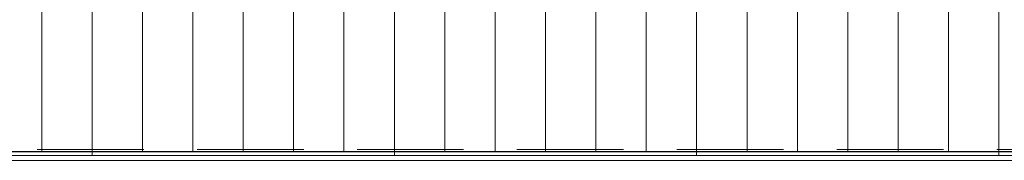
# Model space of a CAD drawing. Header units: millimetres. Extents: x -65 to 293624, y -1905 to 31061.
# Tile 51 of 256: x 38407 to 40361, y 15966 to 16247. Entities that reach past the tile are written whole.
import ezdxf

# ---------------------------------------------------------------- set-up
doc = ezdxf.new("R2010")
doc.units = ezdxf.units.MM
doc.header["$MEASUREMENT"] = 0
doc.linetypes.add('Hidden Line', pattern=[317.5, 211.666667, -105.833333])
for name, color, linetype in [('00 2D joon.AR', 7, 'Continuous'), ('1263 Katuse alusserv.AR', 7, 'Continuous'), ('1264 Katusevarustus.AR', 7, 'Continuous')]:
    doc.layers.add(name, color=color, linetype=linetype)

# ---------------------------------------------------------------- blocks, each defined once
blk = doc.blocks.new('*X261', base_point=(-38239, 12361.4))
at = {"layer": '1263 Katuse alusserv.AR', "color": 7, "linetype": 'Continuous', "lineweight": 13}
for p, q in [((38450.6, 16291.3), (38450.6, 16227.4)), ((38450.6, 16291.3), (38450.6, 16227.4)), ((38550.6, 16291.3), (38550.6, 16227.4)), ((38550.6, 16291.3), (38550.6, 16227.4)), ((38650.6, 16291.3), (38650.6, 16227.4)), ((38650.6, 16291.3), (38650.6, 16227.4)), ((38750.6, 16291.3), (38750.6, 16227.4)), ((38750.6, 16291.3), (38750.6, 16227.4)), ((38850.6, 16291.3), (38850.6, 16227.4)), ((38850.6, 16291.3), (38850.6, 16227.4)), ((38950.6, 16291.3), (38950.6, 16227.4)), ((38950.6, 16291.3), (38950.6, 16227.4)), ((39050.6, 16291.3), (39050.6, 16227.4)), ((39050.6, 16291.3), (39050.6, 16227.4)), ((39150.6, 16291.3), (39150.6, 16227.4)), ((39150.6, 16291.3), (39150.6, 16227.4)), ((39250.6, 16291.3), (39250.6, 16227.4)), ((39250.6, 16291.3), (39250.6, 16227.4)), ((39350.6, 16291.3), (39350.6, 16227.4)), ((39350.6, 16291.3), (39350.6, 16227.4)), ((39450.6, 16291.3), (39450.6, 16227.4)), ((39450.6, 16291.3), (39450.6, 16227.4)), ((39550.6, 16291.3), (39550.6, 16227.4)), ((39550.6, 16291.3), (39550.6, 16227.4)), ((39650.6, 16291.3), (39650.6, 16227.4)), ((39650.6, 16291.3), (39650.6, 16227.4)), ((39750.6, 16291.3), (39750.6, 16227.4)), ((39750.6, 16291.3), (39750.6, 16227.4)), ((39850.6, 16291.3), (39850.6, 16227.4)), ((39850.6, 16291.3), (39850.6, 16227.4)), ((39950.6, 16291.3), (39950.6, 16227.4)), ((39950.6, 16291.3), (39950.6, 16227.4)), ((40050.6, 16291.3), (40050.6, 16227.4)), ((40050.6, 16291.3), (40050.6, 16227.4)), ((40150.6, 16291.3), (40150.6, 16227.4)), ((40150.6, 16291.3), (40150.6, 16227.4)), ((40250.6, 16291.3), (40250.6, 16227.4)), ((40250.6, 16291.3), (40250.6, 16227.4)), ((40350.6, 16291.3), (40350.6, 16227.4)), ((40350.6, 16291.3), (40350.6, 16227.4)), ((38450.6, 16227.4), (38450.6, 16163.5)), ((38450.6, 16227.4), (38450.6, 16163.5)), ((38550.6, 16227.4), (38550.6, 16163.5)), ((38550.6, 16227.4), (38550.6, 16163.5)), ((38650.6, 16227.4), (38650.6, 16163.5)), ((38650.6, 16227.4), (38650.6, 16163.5)), ((38750.6, 16227.4), (38750.6, 16163.5)), ((38750.6, 16227.4), (38750.6, 16163.5)), ((38850.6, 16227.4), (38850.6, 16163.5)), ((38850.6, 16227.4), (38850.6, 16163.5)), ((38950.6, 16227.4), (38950.6, 16163.5)), ((38950.6, 16227.4), (38950.6, 16163.5)), ((39050.6, 16227.4), (39050.6, 16163.5)), ((39050.6, 16227.4), (39050.6, 16163.5)), ((39150.6, 16227.4), (39150.6, 16163.5)), ((39150.6, 16227.4), (39150.6, 16163.5)), ((39250.6, 16227.4), (39250.6, 16163.5)), ((39250.6, 16227.4), (39250.6, 16163.5)), ((39350.6, 16227.4), (39350.6, 16163.5)), ((39350.6, 16227.4), (39350.6, 16163.5)), ((39450.6, 16227.4), (39450.6, 16163.5)), ((39450.6, 16227.4), (39450.6, 16163.5)), ((39550.6, 16227.4), (39550.6, 16163.5)), ((39550.6, 16227.4), (39550.6, 16163.5)), ((39650.6, 16227.4), (39650.6, 16163.5)), ((39650.6, 16227.4), (39650.6, 16163.5)), ((39750.6, 16227.4), (39750.6, 16163.5)), ((39750.6, 16227.4), (39750.6, 16163.5)), ((39850.6, 16227.4), (39850.6, 16163.5)), ((39850.6, 16227.4), (39850.6, 16163.5)), ((39950.6, 16227.4), (39950.6, 16163.5)), ((39950.6, 16227.4), (39950.6, 16163.5)), ((40050.6, 16227.4), (40050.6, 16163.5)), ((40050.6, 16227.4), (40050.6, 16163.5)), ((40150.6, 16227.4), (40150.6, 16163.5)), ((40150.6, 16227.4), (40150.6, 16163.5)), ((40250.6, 16227.4), (40250.6, 16163.5)), ((40250.6, 16227.4), (40250.6, 16163.5)), ((40350.6, 16227.4), (40350.6, 16163.5)), ((40350.6, 16227.4), (40350.6, 16163.5)), ((38450.6, 16163.5), (38450.6, 16099.5)), ((38450.6, 16163.5), (38450.6, 16099.5)), ((38550.6, 16163.5), (38550.6, 16099.5)), ((38550.6, 16163.5), (38550.6, 16099.5)), ((38650.6, 16163.5), (38650.6, 16099.5)), ((38650.6, 16163.5), (38650.6, 16099.5)), ((38750.6, 16163.5), (38750.6, 16099.5)), ((38750.6, 16163.5), (38750.6, 16099.5)), ((38850.6, 16163.5), (38850.6, 16099.5)), ((38850.6, 16163.5), (38850.6, 16099.5)), ((38950.6, 16163.5), (38950.6, 16099.5)), ((38950.6, 16163.5), (38950.6, 16099.5)), ((39050.6, 16163.5), (39050.6, 16099.5)), ((39050.6, 16163.5), (39050.6, 16099.5)), ((39150.6, 16163.5), (39150.6, 16099.5)), ((39150.6, 16163.5), (39150.6, 16099.5)), ((39250.6, 16163.5), (39250.6, 16099.5)), ((39250.6, 16163.5), (39250.6, 16099.5)), ((39350.6, 16163.5), (39350.6, 16099.5)), ((39350.6, 16163.5), (39350.6, 16099.5)), ((39450.6, 16163.5), (39450.6, 16099.5)), ((39450.6, 16163.5), (39450.6, 16099.5)), ((39550.6, 16163.5), (39550.6, 16099.5)), ((39550.6, 16163.5), (39550.6, 16099.5)), ((39650.6, 16163.5), (39650.6, 16099.5)), ((39650.6, 16163.5), (39650.6, 16099.5)), ((39750.6, 16163.5), (39750.6, 16099.5)), ((39750.6, 16163.5), (39750.6, 16099.5)), ((39850.6, 16163.5), (39850.6, 16099.5)), ((39850.6, 16163.5), (39850.6, 16099.5)), ((39950.6, 16163.5), (39950.6, 16099.5)), ((39950.6, 16163.5), (39950.6, 16099.5)), ((40050.6, 16163.5), (40050.6, 16099.5)), ((40050.6, 16163.5), (40050.6, 16099.5)), ((40150.6, 16163.5), (40150.6, 16099.5)), ((40150.6, 16163.5), (40150.6, 16099.5)), ((40250.6, 16163.5), (40250.6, 16099.5)), ((40250.6, 16163.5), (40250.6, 16099.5)), ((40350.6, 16163.5), (40350.6, 16099.5)), ((40350.6, 16163.5), (40350.6, 16099.5)), ((38450.6, 16099.5), (38450.6, 16035.6)), ((38450.6, 16099.5), (38450.6, 16035.6)), ((38550.6, 16099.5), (38550.6, 16035.6)), ((38550.6, 16099.5), (38550.6, 16035.6)), ((38650.6, 16099.5), (38650.6, 16035.6)), ((38650.6, 16099.5), (38650.6, 16035.6)), ((38750.6, 16099.5), (38750.6, 16035.6)), ((38750.6, 16099.5), (38750.6, 16035.6)), ((38850.6, 16099.5), (38850.6, 16035.6)), ((38850.6, 16099.5), (38850.6, 16035.6)), ((38950.6, 16099.5), (38950.6, 16035.6)), ((38950.6, 16099.5), (38950.6, 16035.6)), ((39050.6, 16099.5), (39050.6, 16035.6)), ((39050.6, 16099.5), (39050.6, 16035.6)), ((39150.6, 16099.5), (39150.6, 16035.6)), ((39150.6, 16099.5), (39150.6, 16035.6)), ((39250.6, 16099.5), (39250.6, 16035.6)), ((39250.6, 16099.5), (39250.6, 16035.6)), ((39350.6, 16099.5), (39350.6, 16035.6)), ((39350.6, 16099.5), (39350.6, 16035.6)), ((39450.6, 16099.5), (39450.6, 16035.6)), ((39450.6, 16099.5), (39450.6, 16035.6)), ((39550.6, 16099.5), (39550.6, 16035.6)), ((39550.6, 16099.5), (39550.6, 16035.6)), ((39650.6, 16099.5), (39650.6, 16035.6)), ((39650.6, 16099.5), (39650.6, 16035.6)), ((39750.6, 16099.5), (39750.6, 16035.6)), ((39750.6, 16099.5), (39750.6, 16035.6)), ((39850.6, 16099.5), (39850.6, 16035.6)), ((39850.6, 16099.5), (39850.6, 16035.6)), ((39950.6, 16099.5), (39950.6, 16035.6)), ((39950.6, 16099.5), (39950.6, 16035.6)), ((40050.6, 16099.5), (40050.6, 16035.6)), ((40050.6, 16099.5), (40050.6, 16035.6)), ((40150.6, 16099.5), (40150.6, 16035.6)), ((40150.6, 16099.5), (40150.6, 16035.6)), ((40250.6, 16099.5), (40250.6, 16035.6)), ((40250.6, 16099.5), (40250.6, 16035.6)), ((40350.6, 16099.5), (40350.6, 16035.6)), ((40350.6, 16099.5), (40350.6, 16035.6)), ((38450.6, 16035.6), (38450.6, 15984.2)), ((38450.6, 16035.6), (38450.6, 15984.2)), ((38550.6, 16035.6), (38550.6, 15984.2)), ((38550.6, 16035.6), (38550.6, 15984.2)), ((38650.6, 16035.6), (38650.6, 15984.2)), ((38650.6, 16035.6), (38650.6, 15984.2)), ((38750.6, 16035.6), (38750.6, 15984.2)), ((38750.6, 16035.6), (38750.6, 15984.2)), ((38850.6, 16035.6), (38850.6, 15984.2)), ((38850.6, 16035.6), (38850.6, 15984.2)), ((38950.6, 16035.6), (38950.6, 15984.2)), ((38950.6, 16035.6), (38950.6, 15984.2)), ((39050.6, 16035.6), (39050.6, 15984.2)), ((39050.6, 16035.6), (39050.6, 15984.2)), ((39150.6, 16035.6), (39150.6, 15984.2)), ((39150.6, 16035.6), (39150.6, 15984.2)), ((39250.6, 16035.6), (39250.6, 15984.2)), ((39250.6, 16035.6), (39250.6, 15984.2)), ((39350.6, 16035.6), (39350.6, 15984.2)), ((39350.6, 16035.6), (39350.6, 15984.2)), ((39450.6, 16035.6), (39450.6, 15984.2)), ((39450.6, 16035.6), (39450.6, 15984.2)), ((39550.6, 16035.6), (39550.6, 15984.2)), ((39550.6, 16035.6), (39550.6, 15984.2)), ((39650.6, 16035.6), (39650.6, 15984.2)), ((39650.6, 16035.6), (39650.6, 15984.2)), ((39750.6, 16035.6), (39750.6, 15984.2)), ((39750.6, 16035.6), (39750.6, 15984.2)), ((39850.6, 16035.6), (39850.6, 15984.2)), ((39850.6, 16035.6), (39850.6, 15984.2)), ((39950.6, 16035.6), (39950.6, 15984.2)), ((39950.6, 16035.6), (39950.6, 15984.2)), ((40050.6, 16035.6), (40050.6, 15984.2)), ((40050.6, 16035.6), (40050.6, 15984.2)), ((40150.6, 16035.6), (40150.6, 15984.2)), ((40150.6, 16035.6), (40150.6, 15984.2)), ((40250.6, 16035.6), (40250.6, 15984.2)), ((40250.6, 16035.6), (40250.6, 15984.2)), ((40350.6, 16035.6), (40350.6, 15984.2)), ((40350.6, 16035.6), (40350.6, 15984.2))]:
    blk.add_line(p, q, dxfattribs=at)
blk = doc.blocks.new('*X262', base_point=(-38239, 12361.4))
at = {"layer": '1263 Katuse alusserv.AR', "color": 7, "linetype": 'Continuous', "lineweight": 13}
for p, q in [((38450.6, 16291.3), (38450.6, 16227.4)), ((38450.6, 16291.3), (38450.6, 16227.4)), ((38550.6, 16291.3), (38550.6, 16227.4)), ((38550.6, 16291.3), (38550.6, 16227.4)), ((38650.6, 16291.3), (38650.6, 16227.4)), ((38650.6, 16291.3), (38650.6, 16227.4)), ((38750.6, 16291.3), (38750.6, 16227.4)), ((38750.6, 16291.3), (38750.6, 16227.4)), ((38850.6, 16291.3), (38850.6, 16227.4)), ((38850.6, 16291.3), (38850.6, 16227.4)), ((38950.6, 16291.3), (38950.6, 16227.4)), ((38950.6, 16291.3), (38950.6, 16227.4)), ((39050.6, 16291.3), (39050.6, 16227.4)), ((39050.6, 16291.3), (39050.6, 16227.4)), ((39150.6, 16291.3), (39150.6, 16227.4)), ((39150.6, 16291.3), (39150.6, 16227.4)), ((39250.6, 16291.3), (39250.6, 16227.4)), ((39250.6, 16291.3), (39250.6, 16227.4)), ((39350.6, 16291.3), (39350.6, 16227.4)), ((39350.6, 16291.3), (39350.6, 16227.4)), ((39450.6, 16291.3), (39450.6, 16227.4)), ((39450.6, 16291.3), (39450.6, 16227.4)), ((39550.6, 16291.3), (39550.6, 16227.4)), ((39550.6, 16291.3), (39550.6, 16227.4)), ((39650.6, 16291.3), (39650.6, 16227.4)), ((39650.6, 16291.3), (39650.6, 16227.4)), ((39750.6, 16291.3), (39750.6, 16227.4)), ((39750.6, 16291.3), (39750.6, 16227.4)), ((39850.6, 16291.3), (39850.6, 16227.4)), ((39850.6, 16291.3), (39850.6, 16227.4)), ((39950.6, 16291.3), (39950.6, 16227.4)), ((39950.6, 16291.3), (39950.6, 16227.4)), ((40050.6, 16291.3), (40050.6, 16227.4)), ((40050.6, 16291.3), (40050.6, 16227.4)), ((40150.6, 16291.3), (40150.6, 16227.4)), ((40150.6, 16291.3), (40150.6, 16227.4)), ((40250.6, 16291.3), (40250.6, 16227.4)), ((40250.6, 16291.3), (40250.6, 16227.4)), ((40350.6, 16291.3), (40350.6, 16227.4)), ((40350.6, 16291.3), (40350.6, 16227.4)), ((38450.6, 16227.4), (38450.6, 16163.5)), ((38450.6, 16227.4), (38450.6, 16163.5)), ((38550.6, 16227.4), (38550.6, 16163.5)), ((38550.6, 16227.4), (38550.6, 16163.5)), ((38650.6, 16227.4), (38650.6, 16163.5)), ((38650.6, 16227.4), (38650.6, 16163.5)), ((38750.6, 16227.4), (38750.6, 16163.5)), ((38750.6, 16227.4), (38750.6, 16163.5)), ((38850.6, 16227.4), (38850.6, 16163.5)), ((38850.6, 16227.4), (38850.6, 16163.5)), ((38950.6, 16227.4), (38950.6, 16163.5)), ((38950.6, 16227.4), (38950.6, 16163.5)), ((39050.6, 16227.4), (39050.6, 16163.5)), ((39050.6, 16227.4), (39050.6, 16163.5)), ((39150.6, 16227.4), (39150.6, 16163.5)), ((39150.6, 16227.4), (39150.6, 16163.5)), ((39250.6, 16227.4), (39250.6, 16163.5)), ((39250.6, 16227.4), (39250.6, 16163.5)), ((39350.6, 16227.4), (39350.6, 16163.5)), ((39350.6, 16227.4), (39350.6, 16163.5)), ((39450.6, 16227.4), (39450.6, 16163.5)), ((39450.6, 16227.4), (39450.6, 16163.5)), ((39550.6, 16227.4), (39550.6, 16163.5)), ((39550.6, 16227.4), (39550.6, 16163.5)), ((39650.6, 16227.4), (39650.6, 16163.5)), ((39650.6, 16227.4), (39650.6, 16163.5)), ((39750.6, 16227.4), (39750.6, 16163.5)), ((39750.6, 16227.4), (39750.6, 16163.5)), ((39850.6, 16227.4), (39850.6, 16163.5)), ((39850.6, 16227.4), (39850.6, 16163.5)), ((39950.6, 16227.4), (39950.6, 16163.5)), ((39950.6, 16227.4), (39950.6, 16163.5)), ((40050.6, 16227.4), (40050.6, 16163.5)), ((40050.6, 16227.4), (40050.6, 16163.5)), ((40150.6, 16227.4), (40150.6, 16163.5)), ((40150.6, 16227.4), (40150.6, 16163.5)), ((40250.6, 16227.4), (40250.6, 16163.5)), ((40250.6, 16227.4), (40250.6, 16163.5)), ((40350.6, 16227.4), (40350.6, 16163.5)), ((40350.6, 16227.4), (40350.6, 16163.5)), ((38450.6, 16163.5), (38450.6, 16099.5)), ((38450.6, 16163.5), (38450.6, 16099.5)), ((38550.6, 16163.5), (38550.6, 16099.5)), ((38550.6, 16163.5), (38550.6, 16099.5)), ((38650.6, 16163.5), (38650.6, 16099.5)), ((38650.6, 16163.5), (38650.6, 16099.5)), ((38750.6, 16163.5), (38750.6, 16099.5)), ((38750.6, 16163.5), (38750.6, 16099.5)), ((38850.6, 16163.5), (38850.6, 16099.5)), ((38850.6, 16163.5), (38850.6, 16099.5)), ((38950.6, 16163.5), (38950.6, 16099.5)), ((38950.6, 16163.5), (38950.6, 16099.5)), ((39050.6, 16163.5), (39050.6, 16099.5)), ((39050.6, 16163.5), (39050.6, 16099.5)), ((39150.6, 16163.5), (39150.6, 16099.5)), ((39150.6, 16163.5), (39150.6, 16099.5)), ((39250.6, 16163.5), (39250.6, 16099.5)), ((39250.6, 16163.5), (39250.6, 16099.5)), ((39350.6, 16163.5), (39350.6, 16099.5)), ((39350.6, 16163.5), (39350.6, 16099.5)), ((39450.6, 16163.5), (39450.6, 16099.5)), ((39450.6, 16163.5), (39450.6, 16099.5)), ((39550.6, 16163.5), (39550.6, 16099.5)), ((39550.6, 16163.5), (39550.6, 16099.5)), ((39650.6, 16163.5), (39650.6, 16099.5)), ((39650.6, 16163.5), (39650.6, 16099.5)), ((39750.6, 16163.5), (39750.6, 16099.5)), ((39750.6, 16163.5), (39750.6, 16099.5)), ((39850.6, 16163.5), (39850.6, 16099.5)), ((39850.6, 16163.5), (39850.6, 16099.5)), ((39950.6, 16163.5), (39950.6, 16099.5)), ((39950.6, 16163.5), (39950.6, 16099.5)), ((40050.6, 16163.5), (40050.6, 16099.5)), ((40050.6, 16163.5), (40050.6, 16099.5)), ((40150.6, 16163.5), (40150.6, 16099.5)), ((40150.6, 16163.5), (40150.6, 16099.5)), ((40250.6, 16163.5), (40250.6, 16099.5)), ((40250.6, 16163.5), (40250.6, 16099.5)), ((40350.6, 16163.5), (40350.6, 16099.5)), ((40350.6, 16163.5), (40350.6, 16099.5)), ((38450.6, 16099.5), (38450.6, 16035.6)), ((38450.6, 16099.5), (38450.6, 16035.6)), ((38550.6, 16099.5), (38550.6, 16035.6)), ((38550.6, 16099.5), (38550.6, 16035.6)), ((38650.6, 16099.5), (38650.6, 16035.6)), ((38650.6, 16099.5), (38650.6, 16035.6)), ((38750.6, 16099.5), (38750.6, 16035.6)), ((38750.6, 16099.5), (38750.6, 16035.6)), ((38850.6, 16099.5), (38850.6, 16035.6)), ((38850.6, 16099.5), (38850.6, 16035.6)), ((38950.6, 16099.5), (38950.6, 16035.6)), ((38950.6, 16099.5), (38950.6, 16035.6)), ((39050.6, 16099.5), (39050.6, 16035.6)), ((39050.6, 16099.5), (39050.6, 16035.6)), ((39150.6, 16099.5), (39150.6, 16035.6)), ((39150.6, 16099.5), (39150.6, 16035.6)), ((39250.6, 16099.5), (39250.6, 16035.6)), ((39250.6, 16099.5), (39250.6, 16035.6)), ((39350.6, 16099.5), (39350.6, 16035.6)), ((39350.6, 16099.5), (39350.6, 16035.6)), ((39450.6, 16099.5), (39450.6, 16035.6)), ((39450.6, 16099.5), (39450.6, 16035.6)), ((39550.6, 16099.5), (39550.6, 16035.6)), ((39550.6, 16099.5), (39550.6, 16035.6)), ((39650.6, 16099.5), (39650.6, 16035.6)), ((39650.6, 16099.5), (39650.6, 16035.6)), ((39750.6, 16099.5), (39750.6, 16035.6)), ((39750.6, 16099.5), (39750.6, 16035.6)), ((39850.6, 16099.5), (39850.6, 16035.6)), ((39850.6, 16099.5), (39850.6, 16035.6)), ((39950.6, 16099.5), (39950.6, 16035.6)), ((39950.6, 16099.5), (39950.6, 16035.6)), ((40050.6, 16099.5), (40050.6, 16035.6)), ((40050.6, 16099.5), (40050.6, 16035.6)), ((40150.6, 16099.5), (40150.6, 16035.6)), ((40150.6, 16099.5), (40150.6, 16035.6)), ((40250.6, 16099.5), (40250.6, 16035.6)), ((40250.6, 16099.5), (40250.6, 16035.6)), ((40350.6, 16099.5), (40350.6, 16035.6)), ((40350.6, 16099.5), (40350.6, 16035.6)), ((38450.6, 16035.6), (38450.6, 15984.2)), ((38450.6, 16035.6), (38450.6, 15984.2)), ((38550.6, 16035.6), (38550.6, 15984.2)), ((38550.6, 16035.6), (38550.6, 15984.2)), ((38650.6, 16035.6), (38650.6, 15984.2)), ((38650.6, 16035.6), (38650.6, 15984.2)), ((38750.6, 16035.6), (38750.6, 15984.2)), ((38750.6, 16035.6), (38750.6, 15984.2)), ((38850.6, 16035.6), (38850.6, 15984.2)), ((38850.6, 16035.6), (38850.6, 15984.2)), ((38950.6, 16035.6), (38950.6, 15984.2)), ((38950.6, 16035.6), (38950.6, 15984.2)), ((39050.6, 16035.6), (39050.6, 15984.2)), ((39050.6, 16035.6), (39050.6, 15984.2)), ((39150.6, 16035.6), (39150.6, 15984.2)), ((39150.6, 16035.6), (39150.6, 15984.2)), ((39250.6, 16035.6), (39250.6, 15984.2)), ((39250.6, 16035.6), (39250.6, 15984.2)), ((39350.6, 16035.6), (39350.6, 15984.2)), ((39350.6, 16035.6), (39350.6, 15984.2)), ((39450.6, 16035.6), (39450.6, 15984.2)), ((39450.6, 16035.6), (39450.6, 15984.2)), ((39550.6, 16035.6), (39550.6, 15984.2)), ((39550.6, 16035.6), (39550.6, 15984.2)), ((39650.6, 16035.6), (39650.6, 15984.2)), ((39650.6, 16035.6), (39650.6, 15984.2)), ((39750.6, 16035.6), (39750.6, 15984.2)), ((39750.6, 16035.6), (39750.6, 15984.2)), ((39850.6, 16035.6), (39850.6, 15984.2)), ((39850.6, 16035.6), (39850.6, 15984.2)), ((39950.6, 16035.6), (39950.6, 15984.2)), ((39950.6, 16035.6), (39950.6, 15984.2)), ((40050.6, 16035.6), (40050.6, 15984.2)), ((40050.6, 16035.6), (40050.6, 15984.2)), ((40150.6, 16035.6), (40150.6, 15984.2)), ((40150.6, 16035.6), (40150.6, 15984.2)), ((40250.6, 16035.6), (40250.6, 15984.2)), ((40250.6, 16035.6), (40250.6, 15984.2)), ((40350.6, 16035.6), (40350.6, 15984.2)), ((40350.6, 16035.6), (40350.6, 15984.2))]:
    blk.add_line(p, q, dxfattribs=at)
blk = doc.blocks.new('*X269', base_point=(-38239, 12361.4))
at = {"layer": '1263 Katuse alusserv.AR', "color": 7, "linetype": 'Continuous', "lineweight": 13}
for p, q in [((38550.6, 15983.7), (38550.6, 15976.3)), ((39150.6, 15983.7), (39150.6, 15976.3)), ((39750.6, 15983.7), (39750.6, 15976.3)), ((40350.6, 15983.7), (40350.6, 15976.3))]:
    blk.add_line(p, q, dxfattribs=at)
blk = doc.blocks.new('*X270', base_point=(-38239, 12361.4))
at = {"layer": '1263 Katuse alusserv.AR', "color": 7, "linetype": 'Continuous', "lineweight": 13}
for p, q in [((38550.6, 15983.7), (38550.6, 15976.3)), ((39150.6, 15983.7), (39150.6, 15976.3)), ((39750.6, 15983.7), (39750.6, 15976.3)), ((40350.6, 15983.7), (40350.6, 15976.3))]:
    blk.add_line(p, q, dxfattribs=at)
blk = doc.blocks.new('*X273', base_point=(-38239, 12361.4))
at = {"layer": '1263 Katuse alusserv.AR', "color": 7, "linetype": 'Continuous', "lineweight": 13}
for p, q in [((38450.6, 15976.3), (38450.6, 15975.9)), ((38450.6, 15976.3), (38450.6, 15975.9)), ((38550.6, 15976.3), (38550.6, 15975.9)), ((38550.6, 15976.3), (38550.6, 15975.9)), ((38650.6, 15976.3), (38650.6, 15975.9)), ((38650.6, 15976.3), (38650.6, 15975.9)), ((38750.6, 15976.3), (38750.6, 15975.9)), ((38750.6, 15976.3), (38750.6, 15975.9)), ((38850.6, 15976.3), (38850.6, 15975.9)), ((38850.6, 15976.3), (38850.6, 15975.9)), ((38950.6, 15976.3), (38950.6, 15975.9)), ((38950.6, 15976.3), (38950.6, 15975.9)), ((39050.6, 15976.3), (39050.6, 15975.9)), ((39050.6, 15976.3), (39050.6, 15975.9)), ((39150.6, 15976.3), (39150.6, 15975.9)), ((39150.6, 15976.3), (39150.6, 15975.9)), ((39250.6, 15976.3), (39250.6, 15975.9)), ((39250.6, 15976.3), (39250.6, 15975.9)), ((39350.6, 15976.3), (39350.6, 15975.9)), ((39350.6, 15976.3), (39350.6, 15975.9)), ((39450.6, 15976.3), (39450.6, 15975.9)), ((39450.6, 15976.3), (39450.6, 15975.9)), ((39550.6, 15976.3), (39550.6, 15975.9)), ((39550.6, 15976.3), (39550.6, 15975.9)), ((39650.6, 15976.3), (39650.6, 15975.9)), ((39650.6, 15976.3), (39650.6, 15975.9)), ((39750.6, 15976.3), (39750.6, 15975.9)), ((39750.6, 15976.3), (39750.6, 15975.9)), ((39850.6, 15976.3), (39850.6, 15975.9)), ((39850.6, 15976.3), (39850.6, 15975.9)), ((39950.6, 15976.3), (39950.6, 15975.9)), ((39950.6, 15976.3), (39950.6, 15975.9)), ((40050.6, 15976.3), (40050.6, 15975.9)), ((40050.6, 15976.3), (40050.6, 15975.9)), ((40150.6, 15976.3), (40150.6, 15975.9)), ((40150.6, 15976.3), (40150.6, 15975.9)), ((40250.6, 15976.3), (40250.6, 15975.9)), ((40250.6, 15976.3), (40250.6, 15975.9)), ((40350.6, 15976.3), (40350.6, 15975.9)), ((40350.6, 15976.3), (40350.6, 15975.9))]:
    blk.add_line(p, q, dxfattribs=at)
blk = doc.blocks.new('*X274', base_point=(-38239, 12361.4))
at = {"layer": '1263 Katuse alusserv.AR', "color": 7, "linetype": 'Continuous', "lineweight": 13}
for p, q in [((38450.6, 15976.3), (38450.6, 15975.9)), ((38450.6, 15976.3), (38450.6, 15975.9)), ((38550.6, 15976.3), (38550.6, 15975.9)), ((38550.6, 15976.3), (38550.6, 15975.9)), ((38650.6, 15976.3), (38650.6, 15975.9)), ((38650.6, 15976.3), (38650.6, 15975.9)), ((38750.6, 15976.3), (38750.6, 15975.9)), ((38750.6, 15976.3), (38750.6, 15975.9)), ((38850.6, 15976.3), (38850.6, 15975.9)), ((38850.6, 15976.3), (38850.6, 15975.9)), ((38950.6, 15976.3), (38950.6, 15975.9)), ((38950.6, 15976.3), (38950.6, 15975.9)), ((39050.6, 15976.3), (39050.6, 15975.9)), ((39050.6, 15976.3), (39050.6, 15975.9)), ((39150.6, 15976.3), (39150.6, 15975.9)), ((39150.6, 15976.3), (39150.6, 15975.9)), ((39250.6, 15976.3), (39250.6, 15975.9)), ((39250.6, 15976.3), (39250.6, 15975.9)), ((39350.6, 15976.3), (39350.6, 15975.9)), ((39350.6, 15976.3), (39350.6, 15975.9)), ((39450.6, 15976.3), (39450.6, 15975.9)), ((39450.6, 15976.3), (39450.6, 15975.9)), ((39550.6, 15976.3), (39550.6, 15975.9)), ((39550.6, 15976.3), (39550.6, 15975.9)), ((39650.6, 15976.3), (39650.6, 15975.9)), ((39650.6, 15976.3), (39650.6, 15975.9)), ((39750.6, 15976.3), (39750.6, 15975.9)), ((39750.6, 15976.3), (39750.6, 15975.9)), ((39850.6, 15976.3), (39850.6, 15975.9)), ((39850.6, 15976.3), (39850.6, 15975.9)), ((39950.6, 15976.3), (39950.6, 15975.9)), ((39950.6, 15976.3), (39950.6, 15975.9)), ((40050.6, 15976.3), (40050.6, 15975.9)), ((40050.6, 15976.3), (40050.6, 15975.9)), ((40150.6, 15976.3), (40150.6, 15975.9)), ((40150.6, 15976.3), (40150.6, 15975.9)), ((40250.6, 15976.3), (40250.6, 15975.9)), ((40250.6, 15976.3), (40250.6, 15975.9)), ((40350.6, 15976.3), (40350.6, 15975.9)), ((40350.6, 15976.3), (40350.6, 15975.9))]:
    blk.add_line(p, q, dxfattribs=at)
blk = doc.blocks.new('Section Element_243_2', base_point=(-38239, 12361.4))
at = {"layer": '1263 Katuse alusserv.AR', "color": 7, "linetype": 'Continuous', "lineweight": 13}
for p, q in [((28484.9, 15975.9), (43415.6, 15975.9)), ((43415.6, 15976.3), (28487.6, 15976.3)), ((28538.9, 15984.2), (43415.6, 15984.2))]:
    blk.add_line(p, q, dxfattribs=at)
at = {"layer": '1263 Katuse alusserv.AR', "lineweight": 0}
for name in ['*X261', '*X262', '*X273', '*X274', '*X269', '*X270']:
    blk.add_blockref(name, (-38239, 12361.4), dxfattribs=at)
blk = doc.blocks.new('Section Element_1029_2', base_point=(-38239, 12361.4))
at = {"layer": '1264 Katusevarustus.AR', "color": 7, "linetype": 'Continuous', "lineweight": 13}
for p, q in [((28469, 15975.9), (43415.6, 15975.9)), ((28529.4, 15983.7), (43415.6, 15983.7)), ((28398.9, 15966.4), (43415.6, 15966.4))]:
    blk.add_line(p, q, dxfattribs=at)

msp = doc.modelspace()

# ---------------------------------------------------------------- linework, layer by layer
at = {"layer": '00 2D joon.AR', "color": 41, "linetype": 'Hidden Line', "lineweight": 13, "true_color": 0xffeda8, "flags": 128}
msp.add_lwpolyline([(43415.6, 15988), (28543.4, 15988), (28543.4, 15966.4), (43415.6, 15966.4)], close=True, dxfattribs=at)

# ---------------------------------------------------------------- block references
at = {"layer": '1263 Katuse alusserv.AR', "lineweight": 0}
msp.add_blockref('Section Element_243_2', (-38239, 12361.4), dxfattribs=at)
at = {"layer": '1264 Katusevarustus.AR', "lineweight": 0}
msp.add_blockref('Section Element_1029_2', (-38239, 12361.4), dxfattribs=at)

doc.saveas('drawing.dxf')
